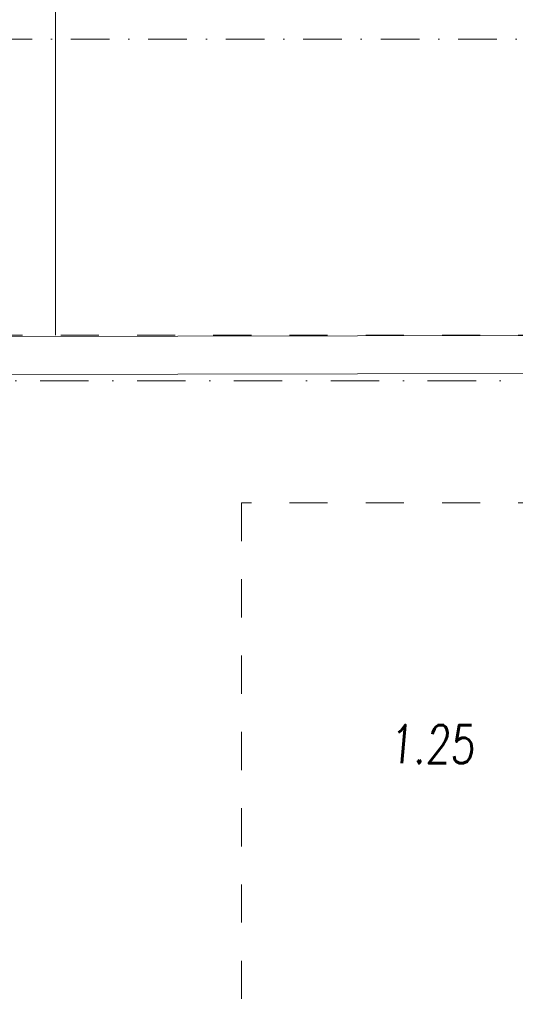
# Model space of a CAD drawing. Header units: millimetres. Extents: x 213386 to 459888, y 74252 to 208052.
# Tile 149 of 256: x 374207 to 377457, y 162847 to 169299. Entities that reach past the tile are written whole.
import ezdxf

# ---------------------------------------------------------------- set-up
doc = ezdxf.new("R2010")
doc.units = ezdxf.units.MM
for name, pattern in [('ACAD_ISO12W100', [22, 12, -3, 0.5, -3, 0.5, -3]), ('DASHDOT', [25.4, 12.7, -6.35, 0, -6.35]), ('ČERCHOVANÁ', [25.4, 12.7, -6.35, 0, -6.35]), ('ČÁRKOVANÁ01-01', [2, 1, -1])]:
    doc.linetypes.add(name, pattern=pattern)
for name, color, linetype, lineweight in [('NAD', 255, 'ACAD_ISO12W100', 0), ('NOVÁ TENKÁ', 255, 'Continuous', 0), ('NOVÁ TLUSTÁ', 255, 'Continuous', 0), ('OSY', 255, 'Continuous', 0), ('POPIS2', 255, 'Continuous', 0), ('TENKA', 255, 'Continuous', 0)]:
    doc.layers.add(name, color=color, linetype=linetype, lineweight=lineweight)
doc.styles.add('CS-ROMANS', font='romans.shx', dxfattribs={"width": 0.75, "oblique": 5})

msp = doc.modelspace()

# ---------------------------------------------------------------- linework, layer by layer
at = {"layer": 'NAD', "linetype": 'DASHDOT', "ltscale": 20}
msp.add_lwpolyline([(374034.138, 169172.154), (399616.638, 169172.154), (399616.638, 145492.154), (374034.138, 145492.154)], dxfattribs=at)
at = {"layer": 'NOVÁ TENKÁ', "linetype": 'ČÁRKOVANÁ01-01', "ltscale": 250}
for points in [[(373476.638, 162432.154), (373476.638, 167232.154), (373576.638, 167232.154), (373576.638, 166632.154), (373976.638, 166632.154), (373976.638, 167232.154), (379826.638, 167232.154), (379826.638, 166632.154), (380226.638, 166632.154), (380226.638, 167232.154), (386126.638, 167232.154), (386126.638, 166632.154), (386526.638, 166632.154), (386526.638, 167232.154), (392426.638, 167232.154), (392426.638, 166632.154), (392826.638, 166632.154), (392826.638, 167232.154), (398676.638, 167232.154), (398676.638, 166632.154), (399076.638, 166632.154)], [(399176.638, 166097.154), (379726.638, 166097.154), (379726.638, 166132.154), (375661.638, 166132.154), (375661.638, 148532.154), (379726.638, 148532.154), (379726.638, 148567.154), (392926.638, 148567.154), (392926.638, 148532.154), (396991.638, 148532.154), (396991.638, 152462.154), (398676.638, 152462.154), (398676.638, 152232.154), (399176.638, 152232.154)]]:
    msp.add_lwpolyline(points, dxfattribs=at)
at = {"layer": 'NOVÁ TLUSTÁ', "ltscale": 5}
for p, q in [((373976.638, 167223.141), (379796.638, 167233.141)), ((373976.638, 166973.141), (379796.638, 166983.141))]:
    msp.add_line(p, q, dxfattribs=at)
at = {"layer": 'OSY', "linetype": 'ČERCHOVANÁ', "ltscale": 25}
msp.add_line((400063.194, 166932.154), (372424.222, 166932.154), dxfattribs=at)
msp.add_line((400063.194, 166932.154), (372424.222, 166932.154), dxfattribs=at)
at = {"layer": 'TENKA'}
msp.add_line((374441.638, 167232.154), (374441.638, 171512.465), dxfattribs=at)

# ---------------------------------------------------------------- texts
at = {"layer": 'POPIS2', "ltscale": 15, "style": 'CS-ROMANS', "oblique": 5, "width": 0.75}
msp.add_text('1.25', height=250, dxfattribs=at).set_placement((376625.475, 164426.201))

doc.saveas('drawing.dxf')
